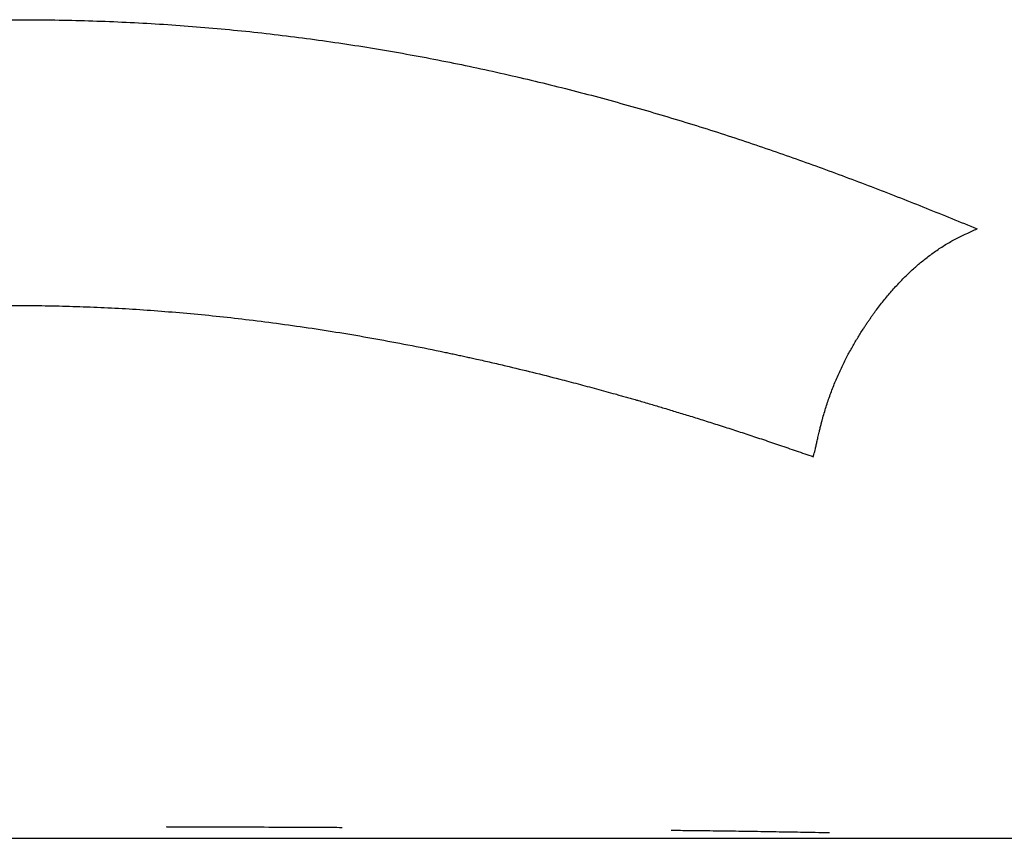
# Model space of a CAD drawing. Header units: millimetres. Extents: x 8 to 740, y 12 to 366.
# Tile 28 of 49: x 342.15 to 353.07, y 312.54 to 321.62. Entities that reach past the tile are written whole.
import ezdxf

# ---------------------------------------------------------------- set-up
doc = ezdxf.new("R2010")
doc.units = ezdxf.units.MM

msp = doc.modelspace()

# ---------------------------------------------------------------- linework, layer by layer
at = {"color": 7, "linetype": 'Continuous', "lineweight": 30}
for points, knots in [([(331.554, 319.305), (331.704, 319.37), (332.005, 319.5), (332.485, 319.694), (332.987, 319.886), (333.513, 320.076), (334.059, 320.26), (334.627, 320.438), (335.212, 320.609), (335.815, 320.773), (336.456, 320.933), (337.131, 321.087), (337.84, 321.227), (338.551, 321.348), (339.218, 321.442), (339.838, 321.512), (340.412, 321.563), (340.99, 321.599), (341.574, 321.62), (342.216, 321.627), (342.911, 321.617), (343.652, 321.583), (344.384, 321.527), (345.108, 321.449), (345.823, 321.35), (346.529, 321.231), (347.226, 321.092), (347.91, 320.936), (348.577, 320.766), (349.225, 320.583), (349.856, 320.389), (350.467, 320.186), (351.061, 319.975), (351.64, 319.758), (352.214, 319.532), (352.584, 319.381), (352.771, 319.305)], [0, 0, 0, 0, 0.027037, 0.054235, 0.081642, 0.10931, 0.137368, 0.165388, 0.193793, 0.222325, 0.251014, 0.283098, 0.314751, 0.346049, 0.377016, 0.401559, 0.425944, 0.450366, 0.475037, 0.500005, 0.531588, 0.562887, 0.593987, 0.624972, 0.65593, 0.686945, 0.718102, 0.749483, 0.780485, 0.811426, 0.842375, 0.873395, 0.90402, 0.9353, 0.967281, 1, 1, 1, 1]), ([(350.953, 316.776), (350.955, 316.781), (350.959, 316.793), (350.966, 316.818), (350.975, 316.854), (350.984, 316.896), (350.995, 316.943), (351.006, 316.993), (351.017, 317.042), (351.029, 317.089), (351.037, 317.121), (351.042, 317.143), (351.045, 317.154), (351.048, 317.164), (351.051, 317.175), (351.054, 317.186), (351.057, 317.198), (351.072, 317.251), (351.1, 317.346), (351.147, 317.482), (351.2, 317.615), (351.257, 317.744), (351.318, 317.867), (351.379, 317.982), (351.442, 318.089), (351.492, 318.169), (351.528, 318.224), (351.549, 318.256), (351.571, 318.288), (351.592, 318.319), (351.614, 318.349), (351.635, 318.379), (351.678, 318.436), (351.744, 318.52), (351.833, 318.626), (351.924, 318.725), (352.017, 318.817), (352.109, 318.901), (352.207, 318.982), (352.311, 319.058), (352.422, 319.131), (352.536, 319.195), (352.653, 319.252), (352.732, 319.287), (352.771, 319.305)], [0, 0, 0, 0, 0.004242, 0.011738, 0.022534, 0.036673, 0.049448, 0.064169, 0.080897, 0.093074, 0.106189, 0.109265, 0.112391, 0.115566, 0.118791, 0.122066, 0.125393, 0.128771, 0.169681, 0.210579, 0.251392, 0.291962, 0.332083, 0.36892, 0.404968, 0.440043, 0.451606, 0.463035, 0.474322, 0.485464, 0.496456, 0.507292, 0.51797, 0.560666, 0.603002, 0.644751, 0.685715, 0.72574, 0.764716, 0.809805, 0.855859, 0.902775, 0.950673, 1, 1, 1, 1]), ([(333.38, 316.78), (333.479, 316.815), (333.676, 316.886), (333.98, 316.989), (334.29, 317.091), (334.547, 317.172), (334.749, 317.233), (334.892, 317.277), (335.037, 317.319), (335.183, 317.362), (335.334, 317.405), (335.491, 317.449), (335.682, 317.501), (335.904, 317.561), (336.152, 317.626), (336.395, 317.687), (336.632, 317.745), (336.864, 317.8), (337.09, 317.851), (337.31, 317.9), (337.47, 317.934), (337.571, 317.955), (337.616, 317.964), (337.661, 317.973), (337.706, 317.982), (337.751, 317.991), (337.851, 318.01), (337.999, 318.039), (338.195, 318.075), (338.432, 318.117), (338.716, 318.164), (339.036, 318.212), (339.342, 318.255), (339.633, 318.292), (339.923, 318.326), (340.227, 318.357), (340.546, 318.385), (340.88, 318.41), (341.209, 318.429), (341.533, 318.443), (341.852, 318.451), (342.164, 318.454), (342.472, 318.452), (342.778, 318.444), (343.089, 318.432), (343.403, 318.415), (343.722, 318.392), (344.044, 318.365), (344.369, 318.333), (344.703, 318.295), (345.045, 318.251), (345.395, 318.201), (345.748, 318.146), (346.103, 318.085), (346.459, 318.018), (346.715, 317.967), (346.872, 317.934), (346.929, 317.922), (346.986, 317.91), (347.043, 317.898), (347.101, 317.885), (347.159, 317.872), (347.252, 317.852), (347.38, 317.823), (347.588, 317.774), (347.842, 317.713), (348.109, 317.646), (348.345, 317.584), (348.55, 317.529), (348.705, 317.486), (348.811, 317.457), (348.866, 317.441), (348.921, 317.426), (348.969, 317.412), (349.022, 317.397), (349.08, 317.38), (349.171, 317.353), (349.286, 317.319), (349.425, 317.277), (349.573, 317.232), (349.728, 317.183), (349.892, 317.132), (350.059, 317.078), (350.23, 317.022), (350.403, 316.965), (350.582, 316.904), (350.767, 316.841), (350.89, 316.798), (350.953, 316.776)], [0, 0, 0, 0, 0.02064, 0.041179, 0.061619, 0.08196, 0.09106, 0.100141, 0.109202, 0.118243, 0.127264, 0.13703, 0.146952, 0.16208, 0.176748, 0.190958, 0.204709, 0.218002, 0.230837, 0.243215, 0.255136, 0.257642, 0.260143, 0.262639, 0.26513, 0.267616, 0.270097, 0.281727, 0.292018, 0.302221, 0.320227, 0.337958, 0.35356, 0.368948, 0.384123, 0.399087, 0.416629, 0.433879, 0.450842, 0.46752, 0.483919, 0.500043, 0.515529, 0.531253, 0.547219, 0.56343, 0.57989, 0.596602, 0.61357, 0.630797, 0.649126, 0.667745, 0.686658, 0.705868, 0.725378, 0.74519, 0.748352, 0.751535, 0.754739, 0.757965, 0.761212, 0.764481, 0.767772, 0.776932, 0.786256, 0.803312, 0.820889, 0.832898, 0.84514, 0.857614, 0.860946, 0.864295, 0.867659, 0.871023, 0.87311, 0.877361, 0.881813, 0.889949, 0.898681, 0.908008, 0.917932, 0.928452, 0.939568, 0.950595, 0.962151, 0.974238, 0.986854, 1, 1, 1, 1]), ([(343.772, 312.672), (343.786, 312.672), (343.874, 312.671), (344.036, 312.671), (344.259, 312.67), (344.486, 312.67), (344.769, 312.669), (345.104, 312.667), (345.442, 312.666), (345.648, 312.665), (345.728, 312.664)], [0, 0, 0, 0, 0.021207, 0.133393, 0.245709, 0.35964, 0.478734, 0.67689, 0.874809, 1, 1, 1, 1]), ([(349.376, 312.633), (349.446, 312.632), (349.616, 312.63), (349.878, 312.627), (350.163, 312.623), (350.441, 312.619), (350.712, 312.614), (350.943, 312.61), (351.081, 312.608), (351.133, 312.607)], [0, 0, 0, 0, 0.111164, 0.269204, 0.427193, 0.585271, 0.743576, 0.902246, 1, 1, 1, 1]), ([(330.743, 312.543), (331.116, 312.543), (332, 312.543), (335.305, 312.543), (339.762, 312.543), (344.638, 312.543), (349.147, 312.543), (352.501, 312.543), (354.278, 312.543), (354.138, 312.543), (354.092, 312.543)], [0, 0, 0, 0, 0.100879, 0.239388, 0.377897, 0.516406, 0.654915, 0.793425, 0.931934, 1, 1, 1, 1])]:
    msp.add_open_spline(points, degree=3, knots=knots, dxfattribs=at)

doc.saveas('drawing.dxf')
